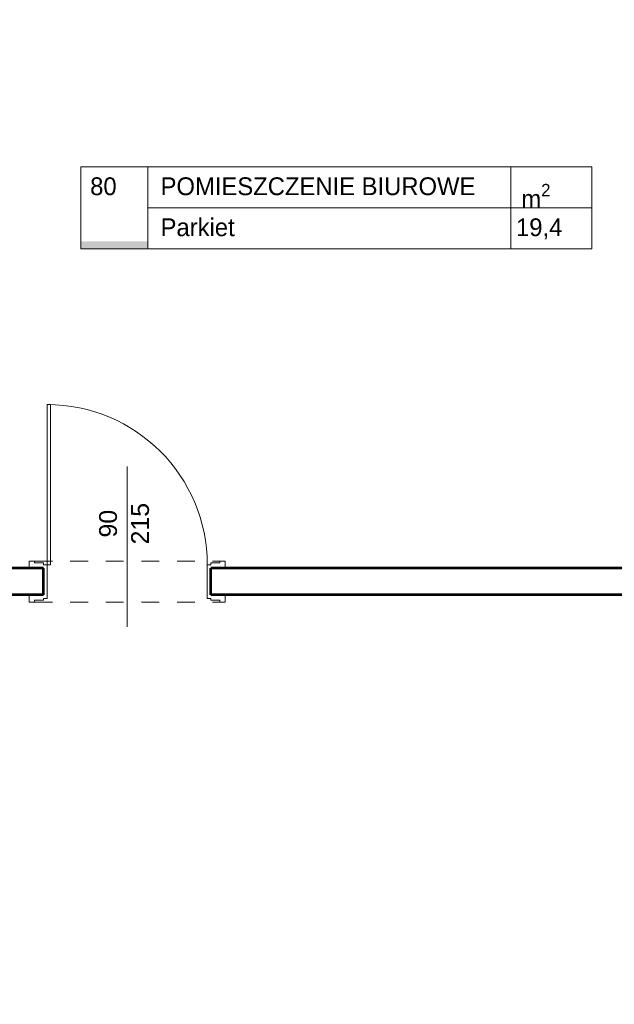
# Model space of a CAD drawing. Header units: inches. Extents: x -21887 to 84279, y -131485 to 67836.
# Tile 151 of 256: x 58027 to 61367, y -10164 to -4632. Entities that reach past the tile are written whole.
import ezdxf

# ---------------------------------------------------------------- set-up
doc = ezdxf.new("R2010")
doc.units = ezdxf.units.IN
doc.header["$MEASUREMENT"] = 0
doc.linetypes.add('Dashed copy', pattern=[200, 100, -100])
doc.layers.get('0').update_dxf_attribs({"lineweight": 13})
doc.layers.get('Defpoints').update_dxf_attribs({"lineweight": 13})
for name, color, linetype, lineweight in [('Dimensioning', 7, 'Continuous', 13), ('dzialowki', 7, 'Continuous', 53), ('OPISY TABELKI', 7, 'Continuous', 13), ('PODCIAGI', 7, 'Continuous', 13)]:
    doc.layers.add(name, color=color, linetype=linetype, lineweight=lineweight)
doc.styles.add('GENERATED_STYLE_7', font='txt')
doc.styles.add('GENERATED_STYLE_8', font='txt')
doc.styles.add('GENERATED_STYLE_9', font='txt')
doc.styles.add('Style-Courier New', font='txt')
doc.dimstyles.new('Dimstyle_4', dxfattribs={"dimtxt": 100, "dimasz": 95, "dimexe": 0, "dimexo": 0, "dimgap": 0.09, "dimtad": 1, "dimdec": 0, "dimlfac": 0.1, "dimzin": 0, "dimdsep": 46, "dimlunit": 5, "dimtxsty": 'GENERATED_STYLE_7', "dimblk": 'ARROWHEAD_6', "dimcen": 0.09, "dimclrd": 161, "dimclre": 161, "dimclrt": 7, "dimadec": 0, "dimazin": 0, "dimtfac": 1, "dimtdec": 0, "dimtmove": 0, "dimatfit": 3, "dimfxl": 0, "dimtolj": 1, "dimtzin": 0, "dimarcsym": 0})

# ---------------------------------------------------------------- blocks, each defined once
blk = doc.blocks.new('ARROWHEAD_6')
at = {"color": 0, "linetype": 'Continuous'}
for p, q in [((0, 0), (-1, 0)), ((-0.5, -0.5), (0.5, 0.5))]:
    blk.add_line(p, q, dxfattribs=at)
blk = doc.blocks.new('*U75')
at = {"layer": 'Defpoints', "color": 0, "linetype": 'Continuous'}
for p in [(60968, -9089.3), (77339.4, -9089.3), (60968, -12389.3)]:
    blk.add_point(p, dxfattribs=at)
at = {"layer": 'Dimensioning', "color": 161, "linetype": 'Continuous', "lineweight": -2}
for p, q in [((77339.2, -9089.3), (77339.4, -9089.3)), ((77339.4, -12294.3), (77339.4, -9184.3)), ((77339.2, -12389.3), (77339.4, -12389.3))]:
    blk.add_line(p, q, dxfattribs=at)
at = {"layer": 'Dimensioning', "color": 161, "linetype": 'Continuous', "lineweight": -2, "xscale": 95, "yscale": 95, "zscale": 95}
for p, rotation in [((77339.4, -9089.3), 90), ((77339.4, -12389.3), 270)]:
    blk.add_blockref('ARROWHEAD_6', p, dxfattribs=dict(at, rotation=rotation))
at = {"layer": 'Dimensioning', "color": 7, "linetype": 'Continuous', "insert": (77283.1, -10739.3), "char_height": 100, "attachment_point": 5, "rotation": 90, "style": 'GENERATED_STYLE_7'}
blk.add_mtext('330', dxfattribs=at)
blk = doc.blocks.new('*D2242')
at = {"layer": 'Defpoints'}
for p in [(60968, -9089.3), (77339.4, -9089.3), (77339.4, -10739.3), (60968, -12389.3)]:
    blk.add_point(p, dxfattribs=at)
at = {"layer": 'Dimensioning', "color": 161, "linetype": 'Continuous'}
blk.add_blockref('*U75', (0, 0), dxfattribs=at)
blk = doc.blocks.new('*U76')
at = {"layer": 'Defpoints', "color": 0, "linetype": 'Continuous'}
for p in [(60968, -5789.3), (77339.4, -5789.3), (60968, -9089.3)]:
    blk.add_point(p, dxfattribs=at)
at = {"layer": 'Dimensioning', "color": 161, "linetype": 'Continuous', "lineweight": -2}
for p, q in [((77339.2, -5789.3), (77339.4, -5789.3)), ((77339.4, -8994.3), (77339.4, -5884.3)), ((77339.2, -9089.3), (77339.4, -9089.3))]:
    blk.add_line(p, q, dxfattribs=at)
at = {"layer": 'Dimensioning', "color": 161, "linetype": 'Continuous', "lineweight": -2, "xscale": 95, "yscale": 95, "zscale": 95}
for p, rotation in [((77339.4, -5789.3), 90), ((77339.4, -9089.3), 270)]:
    blk.add_blockref('ARROWHEAD_6', p, dxfattribs=dict(at, rotation=rotation))
at = {"layer": 'Dimensioning', "color": 7, "linetype": 'Continuous', "insert": (77283.1, -7439.3), "char_height": 100, "attachment_point": 5, "rotation": 90, "style": 'GENERATED_STYLE_7'}
blk.add_mtext('330', dxfattribs=at)
blk = doc.blocks.new('*D2243')
at = {"layer": 'Defpoints'}
for p in [(60968, -5789.3), (77339.4, -5789.3), (77339.4, -7439.3), (60968, -9089.3)]:
    blk.add_point(p, dxfattribs=at)
at = {"layer": 'Dimensioning', "color": 161, "linetype": 'Continuous'}
blk.add_blockref('*U76', (0, 0), dxfattribs=at)
blk = doc.blocks.new('*U77')
at = {"layer": 'Defpoints', "color": 0, "linetype": 'Continuous'}
for p in [(60968, -2489.3), (77339.4, -2489.3), (60968, -5789.3)]:
    blk.add_point(p, dxfattribs=at)
at = {"layer": 'Dimensioning', "color": 161, "linetype": 'Continuous', "lineweight": -2}
for p, q in [((77339.2, -2489.3), (77339.4, -2489.3)), ((77339.4, -5694.3), (77339.4, -2584.3)), ((77339.2, -5789.3), (77339.4, -5789.3))]:
    blk.add_line(p, q, dxfattribs=at)
at = {"layer": 'Dimensioning', "color": 161, "linetype": 'Continuous', "lineweight": -2, "xscale": 95, "yscale": 95, "zscale": 95}
for p, rotation in [((77339.4, -2489.3), 90), ((77339.4, -5789.3), 270)]:
    blk.add_blockref('ARROWHEAD_6', p, dxfattribs=dict(at, rotation=rotation))
at = {"layer": 'Dimensioning', "color": 7, "linetype": 'Continuous', "insert": (77283.1, -4139.3), "char_height": 100, "attachment_point": 5, "rotation": 90, "style": 'GENERATED_STYLE_7'}
blk.add_mtext('330', dxfattribs=at)
blk = doc.blocks.new('*D2244')
at = {"layer": 'Defpoints'}
for p in [(60968, -2489.3), (77339.4, -2489.3), (77339.4, -4139.3), (60968, -5789.3)]:
    blk.add_point(p, dxfattribs=at)
at = {"layer": 'Dimensioning', "color": 161, "linetype": 'Continuous'}
blk.add_blockref('*U77', (0, 0), dxfattribs=at)
blk = doc.blocks.new('*U376')
at = {"layer": 'Defpoints', "color": 0, "linetype": 'Continuous'}
for p in [(-3768.9, -23758.2), (61880.5, -23758.2), (62095.5, -27324.3)]:
    blk.add_point(p, dxfattribs=at)
at = {"layer": 'Dimensioning', "color": 161, "linetype": 'Continuous', "lineweight": -2}
for p, q in [((-3768.7, -23758.2), (-3768.9, -23758.2)), ((-3768.9, -27229.3), (-3768.9, -23853.2)), ((-3768.7, -27324.3), (-3768.9, -27324.3))]:
    blk.add_line(p, q, dxfattribs=at)
at = {"layer": 'Dimensioning', "color": 161, "linetype": 'Continuous', "lineweight": -2, "xscale": 95, "yscale": 95, "zscale": 95}
for p, rotation in [((-3768.9, -23758.2), 90), ((-3768.9, -27324.3), 270)]:
    blk.add_blockref('ARROWHEAD_6', p, dxfattribs=dict(at, rotation=rotation))
at = {"layer": 'Dimensioning', "color": 7, "linetype": 'Continuous', "insert": (-3825.2, -25541.2), "char_height": 100, "attachment_point": 5, "rotation": 90, "style": 'GENERATED_STYLE_7'}
blk.add_mtext('357', dxfattribs=at)
blk = doc.blocks.new('*U1772')
at = {"layer": 'Defpoints'}
for p in [(-2777.6, -24404.3), (62871.9, -24404.3), (-2777.6, -25541.2), (63086.9, -27970.5)]:
    blk.add_point(p, dxfattribs=at)
at = {"layer": 'Dimensioning', "color": 161, "linetype": 'Continuous'}
blk.add_blockref('*U376', (991.3, -646.2), dxfattribs=at)
blk = doc.blocks.new('*D2396')
at = {"layer": 'Defpoints'}
for p in [(-2777.6, 0), (-2777.6, -24404.3), (62871.9, -24404.3), (63086.9, -27970.5)]:
    blk.add_point(p, dxfattribs=at)
at = {"layer": 'Dimensioning', "color": 161, "linetype": 'Continuous'}
blk.add_blockref('*U1772', (0, 0), dxfattribs=at)
blk = doc.blocks.new('*U377')
at = {"layer": 'Defpoints', "color": 0, "linetype": 'Continuous'}
for p in [(-3768.9, -21459.3), (61832.4, -21459.3), (61880.5, -23758.2)]:
    blk.add_point(p, dxfattribs=at)
at = {"layer": 'Dimensioning', "color": 161, "linetype": 'Continuous', "lineweight": -2}
for p, q in [((-3768.7, -21459.3), (-3768.9, -21459.3)), ((-3768.9, -23663.2), (-3768.9, -21554.3)), ((-3768.7, -23758.2), (-3768.9, -23758.2))]:
    blk.add_line(p, q, dxfattribs=at)
at = {"layer": 'Dimensioning', "color": 161, "linetype": 'Continuous', "lineweight": -2, "xscale": 95, "yscale": 95, "zscale": 95}
for p, rotation in [((-3768.9, -21459.3), 90), ((-3768.9, -23758.2), 270)]:
    blk.add_blockref('ARROWHEAD_6', p, dxfattribs=dict(at, rotation=rotation))
at = {"layer": 'Dimensioning', "color": 7, "linetype": 'Continuous', "insert": (-3825.2, -22608.7), "char_height": 100, "attachment_point": 5, "rotation": 90, "style": 'GENERATED_STYLE_7'}
blk.add_mtext('230', dxfattribs=at)
blk = doc.blocks.new('*U1773')
at = {"layer": 'Defpoints'}
for p in [(-3488.6, -22004), (62112.7, -22004), (-3488.6, -22608.7), (62160.9, -24302.8)]:
    blk.add_point(p, dxfattribs=at)
at = {"layer": 'Dimensioning', "color": 161, "linetype": 'Continuous'}
blk.add_blockref('*U377', (280.3, -544.7), dxfattribs=at)
blk = doc.blocks.new('*D2397')
at = {"layer": 'Defpoints'}
for p in [(-3488.6, 0), (-3488.6, -22004), (62112.7, -22004), (62160.9, -24302.8)]:
    blk.add_point(p, dxfattribs=at)
at = {"layer": 'Dimensioning', "color": 161, "linetype": 'Continuous'}
blk.add_blockref('*U1773', (0, 0), dxfattribs=at)

msp = doc.modelspace()

# ---------------------------------------------------------------- hatches: boundary and pattern name
at = {"layer": 'OPISY TABELKI', "extrusion": (0, 0, -1)}
msp.add_hatch(color=7, dxfattribs=at).paths.add_polyline_path([(-58746.3, -5919.4), (-58746.3, -5877.2), (-58369.8, -5877.2), (-58369.8, -5919.4)], flags=16)

# ---------------------------------------------------------------- linework, layer by layer
at = {"layer": 'dzialowki', "color": 12, "linetype": 'Continuous'}
for p, q in [((58160.5, -7714.3), (57180.5, -7714.3)), ((58160.5, -7864.3), (58160.5, -7714.3)), ((62980.5, -7714.3), (59100.5, -7714.3)), ((59100.5, -7864.3), (59100.5, -7714.3)), ((58160.5, -7864.3), (57180.5, -7864.3)), ((62980.5, -7864.3), (59100.5, -7864.3))]:
    msp.add_line(p, q, dxfattribs=at)
at = {"layer": 'OPISY TABELKI', "color": 7, "linetype": 'Continuous'}
for p, q in [((58369.8, -5458.6), (61239.6, -5458.6)), ((58369.8, -5458.6), (58369.8, -5919.4)), ((58746.3, -5458.6), (58746.3, -5919.4)), ((60785.6, -5458.6), (60785.6, -5919.4)), ((61239.6, -5458.6), (61239.6, -5919.4)), ((58746.3, -5689), (61239.6, -5689)), ((58369.8, -5919.4), (61239.6, -5919.4))]:
    msp.add_line(p, q, dxfattribs=at)
at = {"layer": 'PODCIAGI', "color": 5, "linetype": 'Continuous'}
for p, q in [((58200.5, -6794.3), (58180.5, -6794.3)), ((58180.5, -6794.3), (58180.5, -7694.3)), ((58200.5, -6794.3), (58200.5, -7694.3)), ((58630.5, -8043), (58630.5, -7143)), ((58110.5, -7674.3), (58080.5, -7674.3)), ((58080.5, -7674.3), (58080.5, -7714.3)), ((58110.5, -7674.3), (58110.5, -7684.3)), ((58160.5, -7684.3), (58110.5, -7684.3)), ((58160.5, -7684.3), (58160.5, -7694.3)), ((59100.5, -7684.3), (59100.5, -7694.3)), ((59100.5, -7684.3), (59150.5, -7684.3)), ((59150.5, -7674.3), (59150.5, -7684.3)), ((59150.5, -7674.3), (59180.5, -7674.3)), ((59180.5, -7674.3), (59180.5, -7714.3)), ((58160.5, -7694.3), (58180.5, -7694.3)), ((58180.5, -7694.3), (58180.5, -7884.3)), ((58200.5, -7694.3), (58180.5, -7694.3)), ((59080.5, -7694.3), (59080.5, -7884.3)), ((59100.5, -7694.3), (59080.5, -7694.3)), ((58080.5, -7904.3), (58080.5, -7864.3)), ((58110.5, -7904.3), (58080.5, -7904.3)), ((58160.5, -7894.3), (58110.5, -7894.3)), ((58110.5, -7904.3), (58110.5, -7894.3)), ((58160.5, -7884.3), (58180.5, -7884.3)), ((58160.5, -7894.3), (58160.5, -7884.3)), ((59100.5, -7884.3), (59080.5, -7884.3)), ((59100.5, -7894.3), (59100.5, -7884.3)), ((59100.5, -7894.3), (59150.5, -7894.3)), ((59150.5, -7904.3), (59150.5, -7894.3)), ((59150.5, -7904.3), (59180.5, -7904.3)), ((59180.5, -7904.3), (59180.5, -7864.3))]:
    msp.add_line(p, q, dxfattribs=at)
at = {"layer": 'PODCIAGI', "color": 5, "linetype": 'Dashed copy'}
for p, q in [((58110.5, -7674.3), (59150.5, -7674.3)), ((58110.5, -7904.3), (59150.5, -7904.3))]:
    msp.add_line(p, q, dxfattribs=at)
at = {"layer": 'PODCIAGI', "color": 5, "linetype": 'Continuous'}
msp.add_arc((58180.5, -7694.3), 900, 0, 90, dxfattribs=at)

# ---------------------------------------------------------------- texts
at = {"layer": 'OPISY TABELKI', "color": 7, "char_height": 100, "attachment_point": 1}
for s, insert, width, style in [('80', (58422.5, -5518.1), 323.775, 'GENERATED_STYLE_8'), ('POMIESZCZENIE BIUROWE ', (58818.1, -5518.1), 2409.415, 'GENERATED_STYLE_9'), ('\\A1;m\\H70.000000;\\S2^  ;', (60844.4, -5554.7), 323.775, 'GENERATED_STYLE_9'), ('Parkiet  ', (58818.1, -5748.5), 2409.415, 'GENERATED_STYLE_9'), ('19,4       ', (60814.6, -5748.5), 424.969, 'GENERATED_STYLE_9')]:
    msp.add_mtext(s, dxfattribs=dict(at, insert=insert, width=width, style=style))
at = {"layer": 'PODCIAGI', "color": 5, "insert": (58472.9, -7463.8), "char_height": 100, "width": 704.483, "attachment_point": 2, "rotation": 90, "line_spacing_factor": 1.079165, "style": 'GENERATED_STYLE_7'}
msp.add_mtext('\\fArial|b0|i0|c238|p39;90\\P215', dxfattribs=at)

# ---------------------------------------------------------------- dimensions: what is measured, and where the dimension line sits
at = {"layer": 'Dimensioning', "color": 161, "linetype": 'Continuous'}
for base, p1, p2, picture, middle in [((-3488.6, -22004), (62160.9, -24302.8), (62112.7, -22004), '*D2397', (-3488.6, 0)), ((-2777.6, -24404.3), (63086.9, -27970.5), (62871.9, -24404.3), '*D2396', (-2777.6, 0)), ((77339.4, -2489.3), (60968, -5789.3), (60968, -2489.3), '*D2244', (77339.4, -4139.3)), ((77339.4, -5789.3), (60968, -9089.3), (60968, -5789.3), '*D2243', (77339.4, -7439.3)), ((77339.4, -9089.3), (60968, -12389.3), (60968, -9089.3), '*D2242', (77339.4, -10739.3))]:
    dim = msp.add_linear_dim(base=base, p1=p1, p2=p2, angle=90, dimstyle='Dimstyle_4', override={"dimtxsty": 'Style-Courier New', "dimclrd": 0, "dimclre": 161, "dimlwe": 0}, dxfattribs=at)
    dim.commit()
    dim.dimension.update_dxf_attribs({"geometry": picture, "text_midpoint": middle, "dimtype": 128})

doc.saveas('drawing.dxf')
